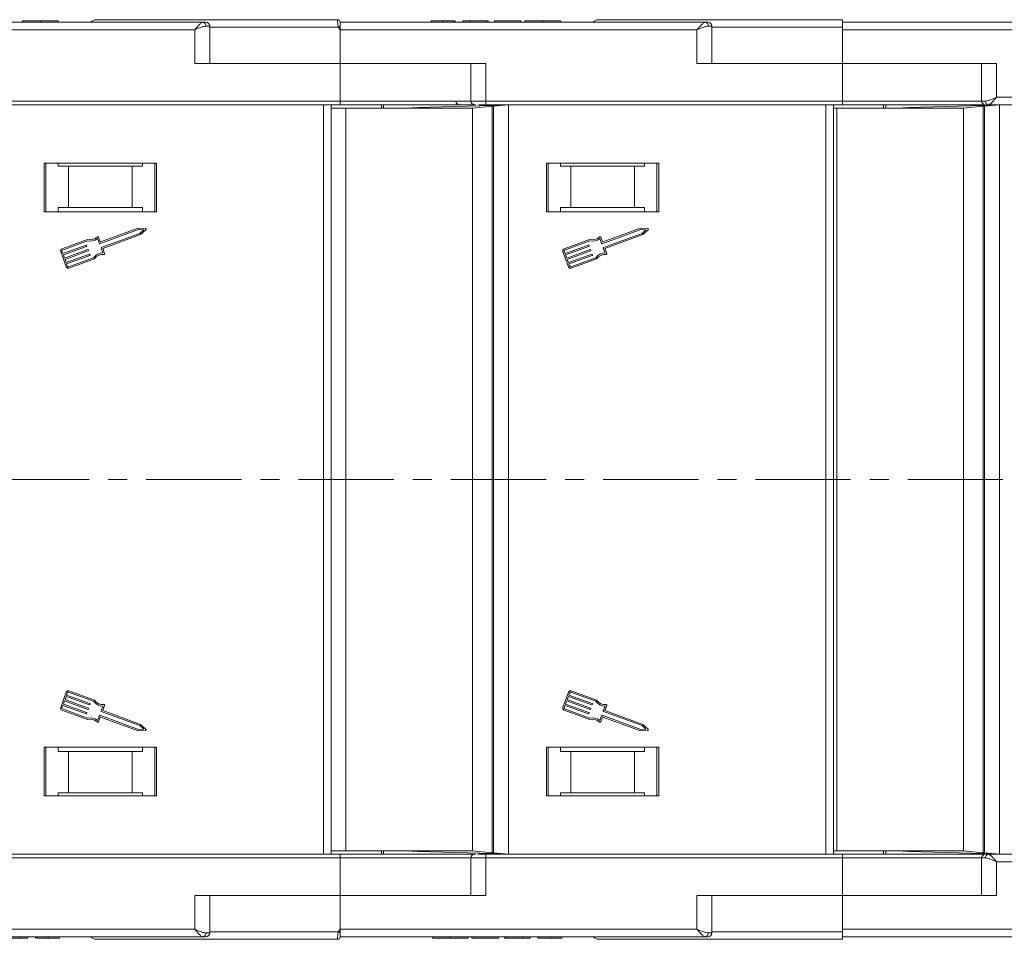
# Model space of a CAD drawing. Header units: millimetres. Extents: x 3059 to 4529, y 344 to 1377.
# Tile 16 of 42: x 4159 to 4290, y 603 to 726. Entities that reach past the tile are written whole.
import ezdxf

# ---------------------------------------------------------------- set-up
doc = ezdxf.new("R2010")
doc.units = ezdxf.units.MM
doc.linetypes.add('CENTERX2', pattern=[20.32, 12.7, -2.54, 2.54, -2.54])

msp = doc.modelspace()

# ---------------------------------------------------------------- linework, layer by layer
at = {"color": 7, "linetype": 'Continuous', "lineweight": 15}
for p, q in [((4183.009, 725.248), (4134.303, 725.248)), ((4158.931, 725.248), (4158.931, 725.448)), ((4161.31, 725.448), (4161.31, 725.248)), ((4163.675, 725.248), (4163.675, 725.448)), ((4200.953, 725.598), (4200.953, 725.598)), ((4250.009, 725.248), (4201.303, 725.248)), ((4213.431, 725.248), (4213.431, 725.448)), ((4214.976, 725.248), (4214.976, 725.448)), ((4216.527, 725.248), (4216.527, 725.448)), ((4216.636, 725.248), (4216.636, 725.448)), ((4218.623, 725.448), (4217.662, 725.448)), ((4217.662, 725.248), (4217.662, 725.448)), ((4218.623, 725.448), (4218.623, 725.248)), ((4220.739, 725.448), (4218.623, 725.448)), ((4220.739, 725.248), (4220.739, 725.448)), ((4221.059, 725.448), (4220.739, 725.448)), ((4221.059, 725.248), (4221.059, 725.448)), ((4221.893, 725.248), (4221.893, 725.448)), ((4225.418, 725.448), (4221.893, 725.448)), ((4225.418, 725.448), (4225.418, 725.248)), ((4225.931, 725.248), (4225.931, 725.448)), ((4228.31, 725.448), (4228.31, 725.248)), ((4230.675, 725.248), (4230.675, 725.448)), ((4303.303, 725.248), (4268.303, 725.248)), ((4134.303, 724.248), (4181.891, 724.248)), ((4181.891, 724.248), (4181.891, 719.748)), ((4183.891, 724.748), (4183.382, 724.748)), ((4183.891, 719.748), (4183.891, 724.748)), ((4201.069, 724.598), (4183.891, 724.598)), ((4201.303, 724.248), (4201.069, 724.598)), ((4201.303, 719.748), (4201.303, 724.248)), ((4201.303, 724.248), (4248.891, 724.248)), ((4248.891, 724.248), (4248.891, 719.748)), ((4250.891, 724.748), (4250.382, 724.748)), ((4250.891, 719.748), (4250.891, 724.748)), ((4268.303, 724.598), (4250.891, 724.598)), ((4268.303, 724.248), (4268.303, 724.598)), ((4268.303, 719.748), (4268.303, 724.248)), ((4268.303, 724.248), (4303.763, 724.248)), ((4181.891, 719.748), (4201.303, 719.748)), ((4201.303, 719.748), (4201.303, 714.748)), ((4220.715, 719.748), (4201.303, 719.748)), ((4218.715, 719.748), (4218.715, 714.748)), ((4220.715, 714.748), (4220.715, 719.748)), ((4248.891, 719.748), (4268.303, 719.748)), ((4288.866, 719.748), (4268.303, 719.748)), ((4268.303, 719.748), (4268.303, 714.748)), ((4286.866, 719.748), (4286.866, 714.748)), ((4288.866, 715.248), (4288.866, 719.748)), ((4201.303, 714.748), (4153.715, 714.748)), ((4201.303, 714.748), (4201.303, 714.248)), ((4218.715, 714.748), (4201.303, 714.748)), ((4220.715, 714.748), (4218.715, 714.748)), ((4268.303, 714.748), (4220.715, 714.748)), ((4220.715, 714.748), (4220.715, 714.248)), ((4268.303, 714.748), (4268.303, 714.248)), ((4286.866, 714.748), (4268.303, 714.748)), ((4286.866, 714.748), (4287.375, 714.748)), ((4359.303, 715.248), (4288.866, 715.248)), ((4153.715, 714.248), (4201.303, 714.248)), ((4199.093, 714.248), (4199.093, 614.248)), ((4200.093, 614.248), (4200.093, 714.248)), ((4202.054, 713.798), (4200.093, 713.798)), ((4202.054, 614.698), (4202.054, 713.798)), ((4218.964, 713.798), (4202.054, 713.798)), ((4206.793, 713.798), (4206.793, 714.248)), ((4207.093, 713.798), (4207.093, 714.248)), ((4210.908, 713.85), (4209.042, 713.798)), ((4210.908, 713.85), (4211.654, 713.871)), ((4210.908, 713.798), (4210.908, 713.85)), ((4223.207, 714.196), (4211.654, 713.871)), ((4211.654, 713.871), (4211.654, 713.798)), ((4221.563, 714.042), (4218.964, 713.798)), ((4218.964, 614.698), (4218.964, 713.798)), ((4220.715, 714.248), (4268.303, 714.248)), ((4221.765, 714.061), (4221.563, 714.042)), ((4221.563, 714.042), (4221.563, 614.454)), ((4223.763, 714.248), (4221.765, 714.061)), ((4221.765, 714.061), (4221.765, 614.435)), ((4223.763, 614.248), (4223.763, 714.248)), ((4266.093, 714.248), (4266.093, 614.248)), ((4267.093, 614.248), (4267.093, 714.248)), ((4267.554, 713.798), (4267.093, 713.798)), ((4267.554, 614.698), (4267.554, 713.798)), ((4284.464, 713.798), (4267.554, 713.798)), ((4273.793, 713.798), (4273.793, 714.248)), ((4274.093, 713.798), (4274.093, 714.248)), ((4276.408, 713.85), (4274.542, 713.798)), ((4276.408, 713.85), (4277.154, 713.871)), ((4276.408, 713.798), (4276.408, 713.85)), ((4288.707, 714.196), (4277.154, 713.871)), ((4277.154, 713.871), (4277.154, 713.798)), ((4287.063, 714.042), (4284.464, 713.798)), ((4284.464, 614.698), (4284.464, 713.798)), ((4287.265, 714.061), (4287.063, 714.042)), ((4287.063, 714.042), (4287.063, 614.454)), ((4289.263, 714.248), (4287.265, 714.061)), ((4287.265, 714.061), (4287.265, 614.435)), ((4287.536, 714.248), (4287.748, 714.248)), ((4287.748, 714.248), (4359.303, 714.248)), ((4289.263, 614.248), (4289.263, 714.248)), ((4176.803, 706.448), (4161.803, 706.448)), ((4161.803, 706.448), (4161.803, 699.948)), ((4162.053, 699.948), (4162.053, 706.448)), ((4163.689, 706.048), (4163.689, 706.448)), ((4163.689, 706.048), (4165.053, 706.048)), ((4165.053, 706.048), (4165.053, 700.548)), ((4173.553, 706.048), (4165.053, 706.048)), ((4173.553, 700.548), (4173.553, 706.048)), ((4173.553, 706.048), (4174.917, 706.048)), ((4174.917, 706.448), (4174.917, 706.048)), ((4176.553, 706.448), (4176.553, 699.948)), ((4176.803, 699.948), (4176.803, 706.448)), ((4243.803, 706.448), (4228.803, 706.448)), ((4228.803, 706.448), (4228.803, 699.948)), ((4229.053, 699.948), (4229.053, 706.448)), ((4230.689, 706.048), (4230.689, 706.448)), ((4230.689, 706.048), (4232.053, 706.048)), ((4232.053, 706.048), (4232.053, 700.548)), ((4240.553, 706.048), (4232.053, 706.048)), ((4240.553, 700.548), (4240.553, 706.048)), ((4240.553, 706.048), (4241.917, 706.048)), ((4241.917, 706.448), (4241.917, 706.048)), ((4243.553, 706.448), (4243.553, 699.948)), ((4243.803, 699.948), (4243.803, 706.448)), ((4163.689, 700.548), (4163.689, 699.948)), ((4165.053, 700.548), (4163.689, 700.548)), ((4173.553, 700.548), (4165.053, 700.548)), ((4174.917, 700.548), (4173.553, 700.548)), ((4174.917, 699.948), (4174.917, 700.548)), ((4230.689, 700.548), (4230.689, 699.948)), ((4232.053, 700.548), (4230.689, 700.548)), ((4240.553, 700.548), (4232.053, 700.548)), ((4241.917, 700.548), (4240.553, 700.548)), ((4241.917, 699.948), (4241.917, 700.548)), ((4161.803, 699.948), (4176.803, 699.948)), ((4228.803, 699.948), (4243.803, 699.948)), ((4169.238, 695.704), (4174.398, 697.589)), ((4174.371, 697.774), (4169.346, 695.938)), ((4175.321, 697.725), (4174.371, 697.774)), ((4174.398, 697.589), (4175.097, 697.553)), ((4175.097, 697.553), (4174.586, 697.075)), ((4174.684, 696.917), (4175.378, 697.567)), ((4236.238, 695.704), (4241.398, 697.589)), ((4241.371, 697.774), (4236.346, 695.938)), ((4242.321, 697.725), (4241.371, 697.774)), ((4241.398, 697.589), (4242.097, 697.553)), ((4242.097, 697.553), (4241.586, 697.075)), ((4241.684, 696.917), (4242.378, 697.567)), ((4167.575, 696.261), (4164.177, 695.02)), ((4168.937, 696.393), (4169.179, 695.731)), ((4169.288, 695.965), (4169.061, 696.585)), ((4174.586, 697.075), (4169.425, 695.19)), ((4169.617, 695.066), (4174.684, 696.917)), ((4234.575, 696.261), (4231.177, 695.02)), ((4235.937, 696.393), (4236.179, 695.731)), ((4236.288, 695.965), (4236.061, 696.585)), ((4241.586, 697.075), (4236.425, 695.19)), ((4236.617, 695.066), (4241.684, 696.917)), ((4164.24, 694.849), (4167.584, 696.071)), ((4167.416, 695.524), (4164.311, 694.389)), ((4164.373, 694.218), (4167.478, 695.352)), ((4167.635, 694.924), (4164.53, 693.79)), ((4167.506, 695.411), (4167.474, 695.497)), ((4167.725, 694.811), (4167.693, 694.897)), ((4169.398, 695.131), (4169.64, 694.469)), ((4169.859, 694.403), (4169.617, 695.066)), ((4231.24, 694.849), (4234.584, 696.071)), ((4234.416, 695.524), (4231.311, 694.389)), ((4231.373, 694.218), (4234.478, 695.352)), ((4234.635, 694.924), (4231.53, 693.79)), ((4234.506, 695.411), (4234.474, 695.497)), ((4234.725, 694.811), (4234.693, 694.897)), ((4236.398, 695.131), (4236.64, 694.469)), ((4236.859, 694.403), (4236.617, 695.066)), ((4164.014, 694.669), (4164.765, 692.613)), ((4164.311, 694.389), (4164.186, 694.732)), ((4164.53, 693.79), (4164.373, 694.218)), ((4164.592, 693.618), (4167.698, 694.753)), ((4164.749, 693.19), (4164.592, 693.618)), ((4167.854, 694.324), (4164.749, 693.19)), ((4164.812, 693.019), (4167.917, 694.153)), ((4168.397, 693.843), (4165.054, 692.622)), ((4165.116, 692.45), (4168.514, 693.692)), ((4167.944, 694.212), (4167.912, 694.297)), ((4231.014, 694.669), (4231.765, 692.613)), ((4231.311, 694.389), (4231.186, 694.732)), ((4231.53, 693.79), (4231.373, 694.218)), ((4231.592, 693.618), (4234.698, 694.753)), ((4231.749, 693.19), (4231.592, 693.618)), ((4234.854, 694.324), (4231.749, 693.19)), ((4231.812, 693.019), (4234.917, 694.153)), ((4235.397, 693.843), (4232.054, 692.622)), ((4232.116, 692.45), (4235.514, 693.692)), ((4234.944, 694.212), (4234.912, 694.297)), ((4164.937, 692.676), (4164.812, 693.019)), ((4231.937, 692.676), (4231.812, 693.019)), ((4164.765, 635.882), (4164.014, 633.826)), ((4164.937, 635.82), (4164.812, 635.477)), ((4168.397, 634.652), (4165.054, 635.874)), ((4168.514, 634.804), (4165.116, 636.045)), ((4231.765, 635.882), (4231.014, 633.826)), ((4231.937, 635.82), (4231.812, 635.477)), ((4235.397, 634.652), (4232.054, 635.874)), ((4235.514, 634.804), (4232.116, 636.045)), ((4164.53, 634.706), (4164.373, 634.278)), ((4167.635, 633.572), (4164.53, 634.706)), ((4164.749, 635.306), (4164.592, 634.877)), ((4164.592, 634.877), (4167.698, 633.743)), ((4167.854, 634.171), (4164.749, 635.306)), ((4164.812, 635.477), (4167.917, 634.343)), ((4231.53, 634.706), (4231.373, 634.278)), ((4234.635, 633.572), (4231.53, 634.706)), ((4231.749, 635.306), (4231.592, 634.877)), ((4231.592, 634.877), (4234.698, 633.743)), ((4234.854, 634.171), (4231.749, 635.306)), ((4231.812, 635.477), (4234.917, 634.343)), ((4164.177, 633.476), (4167.575, 632.234)), ((4164.311, 634.107), (4164.186, 633.764)), ((4164.24, 633.647), (4167.584, 632.425)), ((4167.416, 632.972), (4164.311, 634.107)), ((4164.373, 634.278), (4167.478, 633.143)), ((4167.725, 633.685), (4167.693, 633.599)), ((4167.944, 634.284), (4167.912, 634.198)), ((4169.398, 633.364), (4169.64, 634.027)), ((4174.586, 631.42), (4169.425, 633.306)), ((4169.617, 633.43), (4169.859, 634.093)), ((4174.684, 631.579), (4169.617, 633.43)), ((4231.177, 633.476), (4234.575, 632.234)), ((4231.311, 634.107), (4231.186, 633.764)), ((4231.24, 633.647), (4234.584, 632.425)), ((4234.416, 632.972), (4231.311, 634.107)), ((4231.373, 634.278), (4234.478, 633.143)), ((4234.725, 633.685), (4234.693, 633.599)), ((4234.944, 634.284), (4234.912, 634.198)), ((4236.398, 633.364), (4236.64, 634.027)), ((4241.586, 631.42), (4236.425, 633.306)), ((4236.617, 633.43), (4236.859, 634.093)), ((4241.684, 631.579), (4236.617, 633.43)), ((4167.506, 633.085), (4167.474, 632.999)), ((4168.937, 632.103), (4169.179, 632.765)), ((4169.061, 631.911), (4169.288, 632.531)), ((4169.238, 632.792), (4174.398, 630.906)), ((4169.346, 632.558), (4174.371, 630.722)), ((4234.506, 633.085), (4234.474, 632.999)), ((4235.937, 632.103), (4236.179, 632.765)), ((4236.061, 631.911), (4236.288, 632.531)), ((4236.238, 632.792), (4241.398, 630.906)), ((4236.346, 632.558), (4241.371, 630.722)), ((4174.371, 630.722), (4175.321, 630.771)), ((4174.398, 630.906), (4175.097, 630.942)), ((4175.097, 630.942), (4174.586, 631.42)), ((4175.378, 630.929), (4174.684, 631.579)), ((4241.371, 630.722), (4242.321, 630.771)), ((4241.398, 630.906), (4242.097, 630.942)), ((4242.097, 630.942), (4241.586, 631.42)), ((4242.378, 630.929), (4241.684, 631.579)), ((4176.803, 628.548), (4161.803, 628.548)), ((4161.803, 628.548), (4161.803, 622.048)), ((4162.053, 622.048), (4162.053, 628.548)), ((4163.689, 628.548), (4163.689, 627.948)), ((4163.689, 627.948), (4165.053, 627.948)), ((4165.053, 627.948), (4165.053, 622.448)), ((4165.053, 627.948), (4173.553, 627.948)), ((4173.553, 622.448), (4173.553, 627.948)), ((4173.553, 627.948), (4174.917, 627.948)), ((4174.917, 627.948), (4174.917, 628.548)), ((4176.553, 628.548), (4176.553, 622.048)), ((4176.803, 622.048), (4176.803, 628.548)), ((4243.803, 628.548), (4228.803, 628.548)), ((4228.803, 628.548), (4228.803, 622.048)), ((4229.053, 622.048), (4229.053, 628.548)), ((4230.689, 628.548), (4230.689, 627.948)), ((4230.689, 627.948), (4232.053, 627.948)), ((4232.053, 627.948), (4232.053, 622.448)), ((4232.053, 627.948), (4240.553, 627.948)), ((4240.553, 622.448), (4240.553, 627.948)), ((4240.553, 627.948), (4241.917, 627.948)), ((4241.917, 627.948), (4241.917, 628.548)), ((4243.553, 628.548), (4243.553, 622.048)), ((4243.803, 622.048), (4243.803, 628.548)), ((4161.803, 622.048), (4176.803, 622.048)), ((4165.053, 622.448), (4163.689, 622.448)), ((4163.689, 622.048), (4163.689, 622.448)), ((4165.053, 622.448), (4173.553, 622.448)), ((4174.917, 622.448), (4173.553, 622.448)), ((4174.917, 622.448), (4174.917, 622.048)), ((4228.803, 622.048), (4243.803, 622.048)), ((4232.053, 622.448), (4230.689, 622.448)), ((4230.689, 622.048), (4230.689, 622.448)), ((4232.053, 622.448), (4240.553, 622.448)), ((4241.917, 622.448), (4240.553, 622.448)), ((4241.917, 622.448), (4241.917, 622.048)), ((4201.303, 614.248), (4153.715, 614.248)), ((4153.715, 613.748), (4201.303, 613.748)), ((4200.093, 614.698), (4202.054, 614.698)), ((4201.303, 613.748), (4201.303, 614.248)), ((4201.303, 613.748), (4201.303, 608.748)), ((4201.303, 613.748), (4218.715, 613.748)), ((4202.054, 614.698), (4218.964, 614.698)), ((4206.793, 614.248), (4206.793, 614.698)), ((4207.093, 614.248), (4207.093, 614.698)), ((4209.042, 614.698), (4210.908, 614.645)), ((4210.908, 614.645), (4210.908, 614.698)), ((4211.654, 614.625), (4210.908, 614.645)), ((4211.654, 614.698), (4211.654, 614.625)), ((4211.654, 614.625), (4223.207, 614.3)), ((4218.715, 613.748), (4218.715, 608.748)), ((4218.715, 613.748), (4220.715, 613.748)), ((4218.964, 614.698), (4221.563, 614.454)), ((4220.715, 613.748), (4220.715, 614.248)), ((4268.303, 614.248), (4220.715, 614.248)), ((4220.715, 608.748), (4220.715, 613.748)), ((4220.715, 613.748), (4268.303, 613.748)), ((4221.563, 614.454), (4221.765, 614.435)), ((4221.765, 614.435), (4223.763, 614.248)), ((4267.093, 614.698), (4267.554, 614.698)), ((4267.554, 614.698), (4284.464, 614.698)), ((4268.303, 613.748), (4268.303, 614.248)), ((4268.303, 613.748), (4268.303, 608.748)), ((4268.303, 613.748), (4286.866, 613.748)), ((4273.793, 614.248), (4273.793, 614.698)), ((4274.093, 614.248), (4274.093, 614.698)), ((4274.542, 614.698), (4276.408, 614.645)), ((4276.408, 614.645), (4276.408, 614.698)), ((4277.154, 614.625), (4276.408, 614.645)), ((4277.154, 614.698), (4277.154, 614.625)), ((4277.154, 614.625), (4288.707, 614.3)), ((4284.464, 614.698), (4287.063, 614.454)), ((4286.866, 613.748), (4286.866, 608.748)), ((4287.375, 613.748), (4286.866, 613.748)), ((4287.063, 614.454), (4287.265, 614.435)), ((4287.265, 614.435), (4289.263, 614.248)), ((4359.303, 614.248), (4287.748, 614.248)), ((4288.866, 608.748), (4288.866, 613.248)), ((4288.866, 613.248), (4359.303, 613.248)), ((4201.303, 608.748), (4181.891, 608.748)), ((4181.891, 608.748), (4181.891, 604.248)), ((4183.891, 603.748), (4183.891, 608.748)), ((4201.303, 604.248), (4201.303, 608.748)), ((4201.303, 608.748), (4220.715, 608.748)), ((4268.303, 608.748), (4248.891, 608.748)), ((4248.891, 608.748), (4248.891, 604.248)), ((4250.891, 603.748), (4250.891, 608.748)), ((4268.303, 604.248), (4268.303, 608.748)), ((4268.303, 608.748), (4288.866, 608.748)), ((4181.891, 604.248), (4134.303, 604.248)), ((4201.069, 603.898), (4201.303, 604.248)), ((4248.891, 604.248), (4201.303, 604.248)), ((4303.763, 604.248), (4268.303, 604.248)), ((4268.303, 603.898), (4268.303, 604.248)), ((4134.303, 603.248), (4183.009, 603.248)), ((4158.675, 603.048), (4156.559, 603.048)), ((4158.675, 603.048), (4158.675, 603.248)), ((4159.636, 603.048), (4158.675, 603.048)), ((4159.636, 603.248), (4159.636, 603.048)), ((4160.662, 603.248), (4160.662, 603.048)), ((4160.771, 603.248), (4160.771, 603.048)), ((4162.323, 603.248), (4162.323, 603.048)), ((4163.867, 603.048), (4163.867, 603.248)), ((4183.382, 603.748), (4183.891, 603.748)), ((4183.891, 603.898), (4201.069, 603.898)), ((4200.953, 602.898), (4200.953, 602.898)), ((4201.303, 603.25), (4201.303, 603.248)), ((4201.303, 603.248), (4250.009, 603.248)), ((4213.623, 603.248), (4213.623, 603.048)), ((4215.988, 603.248), (4215.988, 603.048)), ((4218.367, 603.048), (4218.367, 603.248)), ((4218.88, 603.048), (4218.88, 603.248)), ((4222.406, 603.048), (4218.88, 603.048)), ((4222.406, 603.248), (4222.406, 603.048)), ((4223.239, 603.048), (4223.239, 603.248)), ((4223.559, 603.048), (4223.239, 603.048)), ((4223.559, 603.048), (4223.559, 603.248)), ((4225.675, 603.048), (4223.559, 603.048)), ((4225.675, 603.048), (4225.675, 603.248)), ((4226.636, 603.048), (4225.675, 603.048)), ((4226.636, 603.248), (4226.636, 603.048)), ((4227.662, 603.248), (4227.662, 603.048)), ((4227.771, 603.248), (4227.771, 603.048)), ((4229.323, 603.248), (4229.323, 603.048)), ((4230.867, 603.048), (4230.867, 603.248)), ((4250.382, 603.748), (4250.891, 603.748)), ((4250.891, 603.898), (4268.303, 603.898)), ((4268.303, 603.248), (4303.303, 603.248))]:
    msp.add_line(p, q, dxfattribs=at)
at = {"color": 1, "linetype": 'CENTERX2', "lineweight": 13}
msp.add_line((4371, 664.248), (3534.948, 664.248), dxfattribs=at)
at = {"color": 7, "linetype": 'Continuous', "lineweight": 15}
for centre, radius, start, end in [((4168.803, 724.598), 1, 90, 139.04573), ((4182.935, 724.803), 0.451, 352.91869, 80.47981), ((4183.391, 724.748), 0.5, 360, 90), ((4200.953, 725.248), 0.35, 0.00041, 90.00191), ((4235.803, 724.598), 1, 90, 139.04573), ((4249.935, 724.803), 0.451, 352.91869, 80.47981), ((4250.391, 724.748), 0.5, 360, 90), ((4236.847, 657.671), 75.89, 117.92809, 118.12821), ((4217.231, 714.748), 0.5, 180, 270), ((4219.215, 714.748), 0.5, 180, 270), ((4287.366, 714.748), 0.5, 180, 270), ((4287.823, 714.692), 0.451, 172.91865, 260.4798), ((4175.316, 697.633), 0.0912, 313.09192, 87.049), ((4242.316, 697.633), 0.0912, 313.09192, 87.049), ((4167.942, 697.566), 1.355, 254.2528, 315.58546), ((4167.942, 697.566), 1.538, 256.51116, 310.30711), ((4168.976, 696.554), 0.0912, 20.07046, 135.58546), ((4234.942, 697.566), 1.355, 254.2528, 315.58546), ((4234.942, 697.566), 1.538, 256.51116, 310.30711), ((4235.976, 696.554), 0.0912, 20.07046, 135.58546), ((4164.271, 694.763), 0.274, 110.07046, 200.07046), ((4164.271, 694.763), 0.0912, 110.07046, 200.07046), ((4167.431, 695.481), 0.0456, 20.07046, 110.07046), ((4167.463, 695.395), 0.0456, 290.07046, 20.07046), ((4167.651, 694.881), 0.0456, 20.07046, 110.07046), ((4169.222, 695.747), 0.0456, 200.07046, 290.07046), ((4169.331, 695.981), 0.0456, 200.07046, 290.07046), ((4169.441, 695.147), 0.0456, 110.07046, 200.07046), ((4231.271, 694.763), 0.274, 110.07046, 200.07046), ((4231.271, 694.763), 0.0912, 110.07046, 200.07046), ((4234.431, 695.481), 0.0456, 20.07046, 110.07046), ((4234.463, 695.395), 0.0456, 290.07046, 20.07046), ((4234.651, 694.881), 0.0456, 20.07046, 110.07046), ((4236.222, 695.747), 0.0456, 200.07046, 290.07046), ((4236.331, 695.981), 0.0456, 200.07046, 290.07046), ((4236.441, 695.147), 0.0456, 110.07046, 200.07046), ((4167.682, 694.796), 0.0456, 290.07046, 20.07046), ((4167.87, 694.282), 0.0456, 20.07046, 110.07046), ((4167.901, 694.196), 0.0456, 290.07046, 20.07046), ((4169.636, 692.931), 1.538, 89.8338, 143.62975), ((4169.636, 692.931), 1.355, 84.55545, 145.88812), ((4169.773, 694.372), 0.0912, 264.55545, 20.07046), ((4234.682, 694.796), 0.0456, 290.07046, 20.07046), ((4234.87, 694.282), 0.0456, 20.07046, 110.07046), ((4234.901, 694.196), 0.0456, 290.07046, 20.07046), ((4236.636, 692.931), 1.538, 89.8338, 143.62975), ((4236.636, 692.931), 1.355, 84.55545, 145.88812), ((4236.773, 694.372), 0.0912, 264.55545, 20.07046), ((4165.022, 692.707), 0.274, 200.07046, 290.07046), ((4165.022, 692.707), 0.0912, 200.07046, 290.07046), ((4232.022, 692.707), 0.274, 200.07046, 290.07046), ((4232.022, 692.707), 0.0912, 200.07046, 290.07046), ((4165.022, 635.788), 0.274, 69.92954, 159.92954), ((4165.022, 635.788), 0.0912, 69.92954, 159.92954), ((4232.022, 635.788), 0.274, 69.92954, 159.92954), ((4232.022, 635.788), 0.0912, 69.92954, 159.92954), ((4169.636, 635.564), 1.538, 216.37025, 270.1662), ((4169.636, 635.564), 1.355, 214.11188, 275.44455), ((4236.636, 635.564), 1.538, 216.37025, 270.1662), ((4236.636, 635.564), 1.355, 214.11188, 275.44455), ((4164.271, 633.733), 0.274, 159.92954, 249.92954), ((4164.271, 633.733), 0.0912, 159.92954, 249.92954), ((4167.463, 633.101), 0.0456, 339.92954, 69.92954), ((4167.651, 633.614), 0.0456, 249.92954, 339.92954), ((4167.682, 633.7), 0.0456, 339.92954, 69.92954), ((4167.87, 634.214), 0.0456, 249.92954, 339.92954), ((4167.901, 634.3), 0.0456, 339.92954, 69.92954), ((4169.441, 633.349), 0.0456, 159.92954, 249.92954), ((4169.773, 634.124), 0.0912, 339.92954, 95.44455), ((4231.271, 633.733), 0.274, 159.92954, 249.92954), ((4231.271, 633.733), 0.0912, 159.92954, 249.92954), ((4234.463, 633.101), 0.0456, 339.92954, 69.92954), ((4234.651, 633.614), 0.0456, 249.92954, 339.92954), ((4234.682, 633.7), 0.0456, 339.92954, 69.92954), ((4234.87, 634.214), 0.0456, 249.92954, 339.92954), ((4234.901, 634.3), 0.0456, 339.92954, 69.92954), ((4236.441, 633.349), 0.0456, 159.92954, 249.92954), ((4236.773, 634.124), 0.0912, 339.92954, 95.44455), ((4167.431, 633.015), 0.0456, 249.92954, 339.92954), ((4167.942, 630.93), 1.355, 44.41454, 105.7472), ((4167.942, 630.93), 1.538, 49.69289, 103.48884), ((4168.976, 631.942), 0.0912, 224.41454, 339.92954), ((4169.222, 632.749), 0.0456, 69.92954, 159.92954), ((4169.331, 632.515), 0.0456, 69.92954, 159.92954), ((4234.431, 633.015), 0.0456, 249.92954, 339.92954), ((4234.942, 630.93), 1.355, 44.41454, 105.7472), ((4234.942, 630.93), 1.538, 49.69289, 103.48884), ((4235.976, 631.942), 0.0912, 224.41454, 339.92954), ((4236.222, 632.749), 0.0456, 69.92954, 159.92954), ((4236.331, 632.515), 0.0456, 69.92954, 159.92954), ((4175.316, 630.862), 0.0912, 272.951, 46.90808), ((4242.316, 630.862), 0.0912, 272.951, 46.90808), ((4219.215, 613.748), 0.5, 90, 180), ((4287.366, 613.748), 0.5, 90, 180), ((4287.823, 613.803), 0.451, 99.5202, 187.08135), ((4168.803, 603.898), 1, 221.2946, 270), ((4182.935, 603.692), 0.451, 279.5202, 7.08135), ((4183.391, 603.748), 0.5, 270, 360), ((4200.953, 603.248), 0.35, 269.99809, 359.99959), ((4236.847, 670.825), 75.89, 241.87179, 242.07191), ((4235.803, 603.898), 1, 221.2946, 270), ((4249.935, 603.692), 0.451, 279.5202, 7.08135), ((4250.391, 603.748), 0.5, 270, 360)]:
    msp.add_arc(centre, radius, start, end, dxfattribs=at)
for points, knots in [([(4161.31, 725.448), (4161.177, 725.448), (4160.773, 725.448), (4160.113, 725.448), (4159.491, 725.448), (4159.066, 725.448), (4158.941, 725.448), (4158.933, 725.448), (4158.931, 725.448)], [0, 0, 0, 0, 0.1021706, 0.3092201, 0.51365, 0.6922749, 0.9324126, 1, 1, 1, 1]), ([(4163.675, 725.448), (4163.671, 725.448), (4163.661, 725.448), (4163.519, 725.448), (4163.127, 725.448), (4162.554, 725.448), (4161.914, 725.448), (4161.493, 725.448), (4161.31, 725.448)], [0, 0, 0, 0, 0.1018882, 0.3073435, 0.4929627, 0.6786474, 0.8607914, 1, 1, 1, 1]), ([(4200.953, 725.598), (4199.64, 725.598), (4196.974, 725.598), (4192.985, 725.598), (4189.342, 725.598), (4186.106, 725.598), (4183.281, 725.598), (4180.619, 725.598), (4177.341, 725.598), (4174.553, 725.598), (4172.351, 725.598), (4170.879, 725.598), (4169.713, 725.598), (4168.943, 725.598), (4168.849, 725.598), (4168.803, 725.598)], [0, 0, 0, 0, 0.077724, 0.157824, 0.2401354, 0.3044544, 0.368763, 0.4344301, 0.5000865, 0.631237, 0.695556, 0.7598646, 0.8421852, 0.9222831, 1, 1, 1, 1]), ([(4181.891, 724.248), (4181.997, 724.371), (4182.209, 724.615), (4182.519, 724.945), (4182.798, 725.195), (4182.942, 725.231), (4183.009, 725.248)], [0, 0, 0, 0, 0.2515188, 0.50178442, 0.76563227, 1, 1, 1, 1]), ([(4201.069, 724.598), (4201.052, 724.654), (4201.015, 724.778), (4200.986, 724.964), (4200.966, 725.146), (4200.955, 725.329), (4200.953, 725.475), (4200.952, 725.577), (4200.953, 725.591), (4200.953, 725.598)], [0, 0, 0, 0, 0.1119973, 0.2448439, 0.3691679, 0.5008987, 0.6875333, 0.8281382, 1, 1, 1, 1]), ([(4201.303, 725.248), (4201.303, 725.237), (4201.303, 725.215), (4201.303, 725.042), (4201.303, 724.857), (4201.303, 724.741), (4201.303, 724.722)], [0, 0, 0, 0, 0.3133566, 0.6267132, 0.9400698, 1, 1, 1, 1]), ([(4214.976, 725.448), (4214.842, 725.448), (4214.538, 725.448), (4214.086, 725.448), (4213.727, 725.448), (4213.473, 725.448), (4213.448, 725.448), (4213.431, 725.448)], [0, 0, 0, 0, 0.1552919, 0.3531453, 0.543243, 0.704067, 1, 1, 1, 1]), ([(4216.527, 725.448), (4216.473, 725.448), (4216.365, 725.448), (4216.061, 725.448), (4215.596, 725.448), (4215.21, 725.448), (4214.976, 725.448)], [0, 0, 0, 0, 0.2064605, 0.4135145, 0.6452106, 1, 1, 1, 1]), ([(4228.31, 725.448), (4228.177, 725.448), (4227.773, 725.448), (4227.113, 725.448), (4226.491, 725.448), (4226.066, 725.448), (4225.941, 725.448), (4225.933, 725.448), (4225.931, 725.448)], [0, 0, 0, 0, 0.1021706, 0.3092201, 0.51365, 0.6922749, 0.9324126, 1, 1, 1, 1]), ([(4230.675, 725.448), (4230.671, 725.448), (4230.661, 725.448), (4230.519, 725.448), (4230.127, 725.448), (4229.554, 725.448), (4228.914, 725.448), (4228.493, 725.448), (4228.31, 725.448)], [0, 0, 0, 0, 0.1018882, 0.3073435, 0.4929627, 0.6786474, 0.8607914, 1, 1, 1, 1]), ([(4268.303, 725.598), (4266.982, 725.598), (4264.299, 725.598), (4260.276, 725.598), (4256.598, 725.598), (4253.327, 725.598), (4250.468, 725.598), (4247.774, 725.598), (4244.453, 725.598), (4241.628, 725.598), (4239.396, 725.598), (4237.906, 725.598), (4236.724, 725.598), (4235.944, 725.598), (4235.85, 725.598), (4235.803, 725.598)], [0, 0, 0, 0, 0.0776457, 0.1576991, 0.2399936, 0.3043378, 0.3686717, 0.4343851, 0.5000879, 0.6313283, 0.6956725, 0.7600065, 0.84231, 0.9223612, 1, 1, 1, 1]), ([(4248.891, 724.248), (4248.997, 724.371), (4249.209, 724.615), (4249.519, 724.945), (4249.798, 725.195), (4249.942, 725.231), (4250.009, 725.248)], [0, 0, 0, 0, 0.2515188, 0.50178442, 0.76563227, 1, 1, 1, 1]), ([(4268.303, 724.598), (4268.303, 724.71), (4268.303, 724.935), (4268.303, 725.235), (4268.303, 725.461), (4268.303, 725.581), (4268.303, 725.593), (4268.303, 725.598)], [0, 0, 0, 0, 0.2146939, 0.4293877, 0.6440816, 0.8587754, 1, 1, 1, 1]), ([(4183.382, 724.748), (4183.287, 724.738), (4183.078, 724.716), (4182.579, 724.545), (4182.161, 724.364), (4181.891, 724.248)], [0, 0, 0, 0, 0.2270634, 0.5015869, 1, 1, 1, 1]), ([(4250.382, 724.748), (4250.287, 724.738), (4250.078, 724.716), (4249.579, 724.545), (4249.161, 724.364), (4248.891, 724.248)], [0, 0, 0, 0, 0.2270634, 0.5015869, 1, 1, 1, 1]), ([(4288.866, 715.248), (4288.596, 715.132), (4288.178, 714.951), (4287.679, 714.779), (4287.47, 714.758), (4287.375, 714.748)], [0, 0, 0, 0, 0.4984131, 0.7729366, 1, 1, 1, 1]), ([(4288.866, 715.248), (4288.76, 715.125), (4288.548, 714.88), (4288.239, 714.551), (4287.96, 714.3), (4287.816, 714.265), (4287.748, 714.248)], [0, 0, 0, 0, 0.2515188, 0.50178442, 0.76563227, 1, 1, 1, 1]), ([(4201.303, 714.248), (4202.645, 714.248), (4205.369, 714.248), (4209.451, 714.248), (4213.193, 714.248), (4216.494, 714.248), (4218.478, 714.248), (4219.388, 714.248), (4219.402, 714.248)], [0, 0, 0, 0, 0.2100379, 0.4265895, 0.6492402, 0.8232792, 0.9973456, 1, 1, 1, 1]), ([(4219.752, 714.248), (4219.794, 714.248), (4219.943, 714.248), (4220.279, 714.248), (4220.572, 714.248), (4220.715, 714.248)], [0, 0, 0, 0, 0.1658977, 0.5921255, 1, 1, 1, 1]), ([(4268.303, 714.248), (4269.644, 714.248), (4272.369, 714.248), (4276.452, 714.248), (4280.191, 714.248), (4283.5, 714.248), (4285.749, 714.248), (4286.913, 714.248), (4287.186, 714.248)], [0, 0, 0, 0, 0.1999044, 0.4060083, 0.6179171, 0.7835594, 0.9492278, 1, 1, 1, 1]), ([(4219.333, 614.248), (4218.394, 614.248), (4216.508, 614.248), (4213.185, 614.248), (4209.454, 614.248), (4205.369, 614.248), (4202.644, 614.248), (4201.303, 614.248)], [0, 0, 0, 0, 0.1731116, 0.3479353, 0.5715302, 0.789036, 1, 1, 1, 1]), ([(4220.715, 614.248), (4220.571, 614.248), (4220.279, 614.248), (4219.916, 614.248), (4219.747, 614.248), (4219.683, 614.248)], [0, 0, 0, 0, 0.37481575, 0.76649717, 1, 1, 1, 1]), ([(4287.118, 614.248), (4286.867, 614.248), (4285.726, 614.248), (4283.5, 614.248), (4280.192, 614.248), (4276.452, 614.248), (4272.369, 614.248), (4269.645, 614.248), (4268.303, 614.248)], [0, 0, 0, 0, 0.0467839, 0.2131221, 0.3794866, 0.5922625, 0.7992438, 1, 1, 1, 1]), ([(4287.375, 613.748), (4287.47, 613.738), (4287.679, 613.716), (4288.178, 613.545), (4288.596, 613.364), (4288.866, 613.248)], [0, 0, 0, 0, 0.227072, 0.5015871, 1, 1, 1, 1]), ([(4287.748, 614.248), (4287.631, 614.248), (4287.505, 614.248), (4287.47, 614.248), (4287.468, 614.248)], [0, 0, 0, 0, 0.93147, 1, 1, 1, 1]), ([(4287.748, 614.248), (4287.816, 614.231), (4287.96, 614.195), (4288.239, 613.945), (4288.548, 613.615), (4288.76, 613.37), (4288.866, 613.248)], [0, 0, 0, 0, 0.2343503, 0.4981953, 0.748869, 1, 1, 1, 1]), ([(4183.009, 603.248), (4182.942, 603.265), (4182.798, 603.3), (4182.519, 603.551), (4182.209, 603.88), (4181.997, 604.125), (4181.891, 604.248)], [0, 0, 0, 0, 0.2343588, 0.4982155, 0.7484812, 1, 1, 1, 1]), ([(4181.891, 604.248), (4182.161, 604.132), (4182.579, 603.951), (4183.078, 603.779), (4183.287, 603.758), (4183.382, 603.748)], [0, 0, 0, 0, 0.4984129, 0.772928, 1, 1, 1, 1]), ([(4250.009, 603.248), (4249.942, 603.265), (4249.798, 603.3), (4249.519, 603.551), (4249.209, 603.88), (4248.997, 604.125), (4248.891, 604.248)], [0, 0, 0, 0, 0.2343588, 0.4982155, 0.7484812, 1, 1, 1, 1]), ([(4248.891, 604.248), (4249.161, 604.132), (4249.579, 603.951), (4250.078, 603.779), (4250.287, 603.758), (4250.382, 603.748)], [0, 0, 0, 0, 0.4984129, 0.772928, 1, 1, 1, 1]), ([(4160.771, 603.048), (4160.825, 603.048), (4160.933, 603.048), (4161.237, 603.048), (4161.702, 603.048), (4162.089, 603.048), (4162.323, 603.048)], [0, 0, 0, 0, 0.2064605, 0.4135145, 0.6452106, 1, 1, 1, 1]), ([(4162.323, 603.048), (4162.456, 603.048), (4162.761, 603.048), (4163.212, 603.048), (4163.571, 603.048), (4163.826, 603.048), (4163.851, 603.048), (4163.867, 603.048)], [0, 0, 0, 0, 0.1552919, 0.3531453, 0.543243, 0.704067, 1, 1, 1, 1]), ([(4168.803, 602.898), (4168.849, 602.898), (4168.943, 602.898), (4169.713, 602.898), (4170.88, 602.898), (4172.351, 602.898), (4173.999, 602.898), (4175.938, 602.898), (4178.895, 602.898), (4182.329, 602.898), (4186.106, 602.898), (4189.342, 602.898), (4192.985, 602.898), (4196.975, 602.898), (4199.64, 602.898), (4200.953, 602.898)], [0, 0, 0, 0, 0.0777263, 0.157824, 0.2401354, 0.3044544, 0.368763, 0.4344301, 0.5000865, 0.631237, 0.695556, 0.7598647, 0.8421852, 0.9222807, 1, 1, 1, 1]), ([(4200.953, 602.898), (4200.953, 602.905), (4200.952, 602.919), (4200.953, 603.021), (4200.955, 603.167), (4200.966, 603.35), (4200.986, 603.533), (4201.015, 603.72), (4201.052, 603.842), (4201.069, 603.898)], [0, 0, 0, 0, 0.1718456, 0.312445, 0.4991009, 0.6298393, 0.7575038, 0.8890244, 1, 1, 1, 1]), ([(4201.303, 603.773), (4201.303, 603.681), (4201.303, 603.496), (4201.303, 603.334), (4201.303, 603.304), (4201.303, 603.295)], [0, 0, 0, 0, 0.412717, 0.8254516, 1, 1, 1, 1]), ([(4213.623, 603.048), (4213.627, 603.048), (4213.637, 603.048), (4213.779, 603.048), (4214.171, 603.048), (4214.745, 603.048), (4215.384, 603.048), (4215.806, 603.048), (4215.988, 603.048)], [0, 0, 0, 0, 0.1018882, 0.3073435, 0.4929627, 0.6786474, 0.8607914, 1, 1, 1, 1]), ([(4215.988, 603.048), (4216.122, 603.048), (4216.525, 603.048), (4217.186, 603.048), (4217.807, 603.048), (4218.232, 603.048), (4218.358, 603.048), (4218.365, 603.048), (4218.367, 603.048)], [0, 0, 0, 0, 0.1021706, 0.3092201, 0.51365, 0.6922749, 0.9324126, 1, 1, 1, 1]), ([(4227.771, 603.048), (4227.825, 603.048), (4227.933, 603.048), (4228.237, 603.048), (4228.702, 603.048), (4229.089, 603.048), (4229.323, 603.048)], [0, 0, 0, 0, 0.2064605, 0.4135145, 0.6452106, 1, 1, 1, 1]), ([(4229.323, 603.048), (4229.456, 603.048), (4229.761, 603.048), (4230.212, 603.048), (4230.571, 603.048), (4230.826, 603.048), (4230.851, 603.048), (4230.867, 603.048)], [0, 0, 0, 0, 0.1552919, 0.3531453, 0.543243, 0.704067, 1, 1, 1, 1]), ([(4235.803, 602.898), (4235.85, 602.898), (4235.944, 602.898), (4236.725, 602.898), (4237.906, 602.898), (4239.396, 602.898), (4241.066, 602.898), (4243.032, 602.898), (4246.028, 602.898), (4249.506, 602.898), (4253.327, 602.898), (4256.598, 602.898), (4260.277, 602.898), (4264.299, 602.898), (4266.982, 602.898), (4268.303, 602.898)], [0, 0, 0, 0, 0.077648, 0.1576991, 0.2399935, 0.3043378, 0.3686717, 0.4343851, 0.5000879, 0.6313283, 0.6956726, 0.7600065, 0.84231, 0.9223589, 1, 1, 1, 1]), ([(4268.303, 602.898), (4268.303, 602.909), (4268.303, 602.931), (4268.303, 603.103), (4268.303, 603.357), (4268.303, 603.638), (4268.303, 603.824), (4268.303, 603.898)], [0, 0, 0, 0, 0.2146939, 0.4293877, 0.6440816, 0.8587754, 1, 1, 1, 1])]:
    msp.add_open_spline(points, degree=3, knots=knots, dxfattribs=at)
for points in [[(4183.009, 725.248), (4183.119, 725.248), (4183.339, 725.248), (4183.374, 725.248), (4183.391, 725.248)], [(4250.009, 725.248), (4250.119, 725.248), (4250.339, 725.248), (4250.374, 725.248), (4250.391, 725.248)], [(4201.303, 724.722), (4201.303, 724.647), (4201.303, 724.496), (4201.303, 724.331), (4201.303, 724.248)], [(4201.303, 604.248), (4201.303, 604.165), (4201.303, 603.999), (4201.303, 603.849), (4201.303, 603.773)], [(4183.391, 603.248), (4183.374, 603.248), (4183.339, 603.248), (4183.119, 603.248), (4183.009, 603.248)], [(4250.391, 603.248), (4250.374, 603.248), (4250.339, 603.248), (4250.119, 603.248), (4250.009, 603.248)]]:
    msp.add_open_spline(points, degree=3, dxfattribs=at)

doc.saveas('drawing.dxf')
